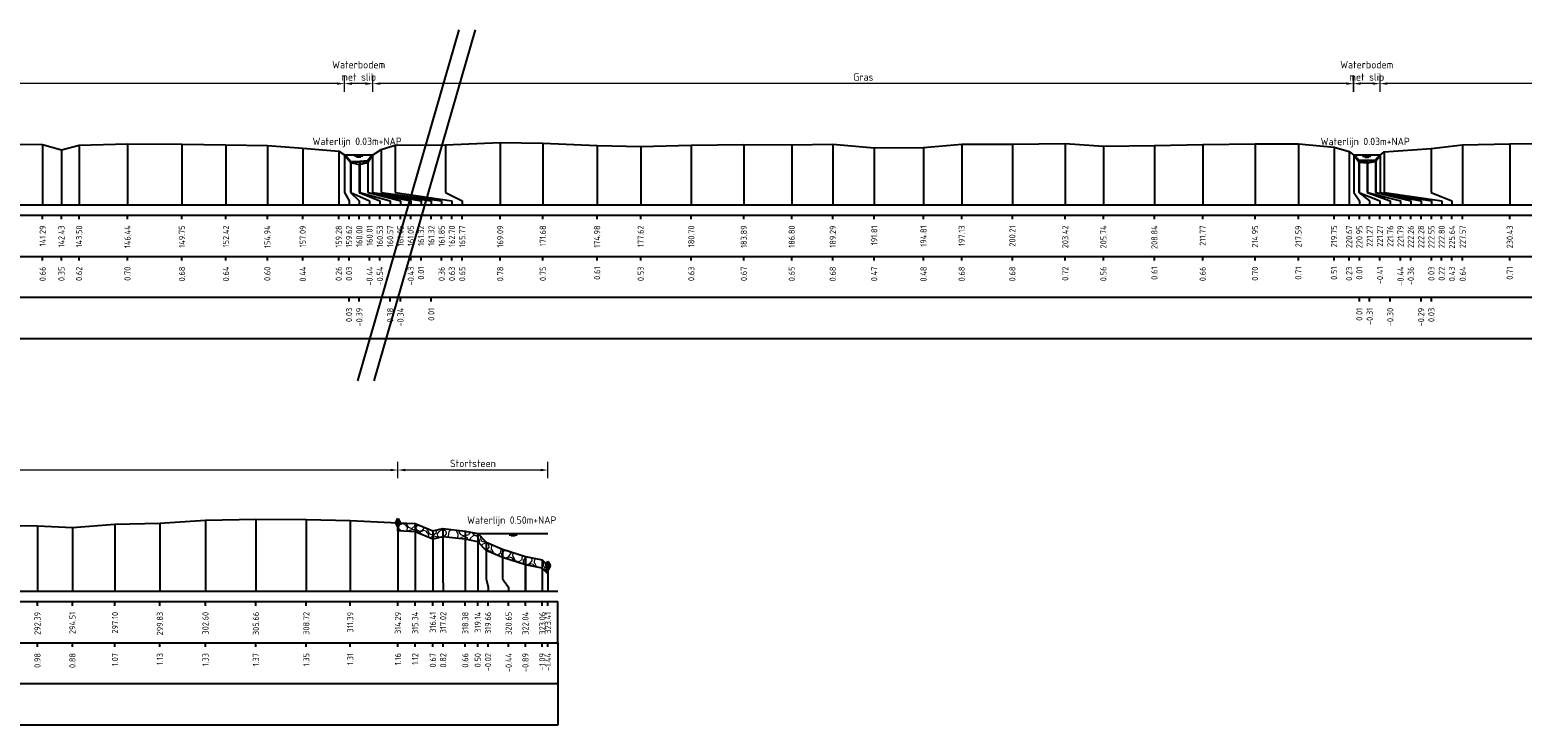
# Model space of a CAD drawing. Header units: metres. Extents: x 132725 to 140175, y 414354 to 417094.
# Tile 38 of 40: x 139991 to 140081, y 416947 to 416989. Entities that reach past the tile are written whole.
import ezdxf
from ezdxf.enums import TextEntityAlignment as Align

# ---------------------------------------------------------------- set-up
doc = ezdxf.new("R2010")
doc.units = ezdxf.units.M
doc.header["$PDMODE"] = 35
doc.header["$PDSIZE"] = 0.075
doc.layers.get('Defpoints').update_dxf_attribs({"true_color": 0x806000})
for name, color, linetype, lineweight in [('B-ME-GW-MAAIVELD-GD', 8, 'GW-MAAIVELD', 25), ('B-ME-VH-KANT ASFALT-SD', 7, 'Continuous', 25), ('B-ME-VH-VERHARDING_BESTORTING-A', 252, 'Continuous', 18), ('X-ME-AL-PROFIEL_BOVENKANT SLIB-GD', 42, 'Continuous', 35), ('X-XX-AL-DETAIL1-M', 7, 'Continuous', 18), ('X-XX-AL-GEBRUIKTE XREFS-GD', 7, 'Continuous', 35), ('X-XX-AL-NAP-T18', 7, 'Continuous', 18), ('X-XX-AL-TEKENBLAD_KADER_AFSNIJMARKERING-G', 7, 'Continuous', 25)]:
    doc.layers.add(name, color=color, linetype=linetype, lineweight=lineweight)
for name, color, linetype in [('X-ME-AL-PROFIEL_STORTSTEEN-GD', 7, 'Continuous'), ('X-ME-AL-PROFIEL_WATERLIJN-GD', 150, 'Continuous'), ('X-ME-AL-PROFIELRASTER-S', 7, 'Continuous')]:
    doc.layers.add(name, color=color, linetype=linetype)
doc.styles.add('NLCS-ISO-ANNOTATIEF-T18', font='NLCS-ISO.ttf', dxfattribs={"height": 1.8})
doc.styles.add('NLCS-ISO-ANNOTATIVE-T18', font='NLCS-ISO.ttf', dxfattribs={"height": 1.8})
doc.linetypes.add('GW-MAAIVELD', pattern='A,12,[40,NLCS.SHX,S=1,R=0,X=0,Y=-0.5],12', length=24)
doc.dimstyles.new('NLCS-ANNOTATIEF-T18-PIJL_L2_H0', dxfattribs={"dimtxt": 2.5, "dimasz": 1.8, "dimexe": 2, "dimexo": 2, "dimgap": 0.7, "dimtad": 1, "dimzin": 0, "dimdsep": 46, "dimtxsty": 'NLCS-ISO-ANNOTATIEF-T18', "dimcen": 0, "dimdle": 2, "dimclrd": 256, "dimclre": 256, "dimclrt": 10, "dimaunit": 2, "dimadec": 0, "dimazin": 0, "dimtfac": 1, "dimtdec": 3, "dimtofl": 0, "dimtmove": 0, "dimatfit": 3, "dimfxl": 2, "dimfxlon": 1, "dimtfillclr": 256, "dimtolj": 1, "dimtzin": 0, "dimlwd": -1, "dimlwe": -1, "dimarcsym": 0})

# ---------------------------------------------------------------- blocks, each defined once
blk = doc.blocks.new('SAL-PROFIELRASTER_BALK_EIND1-D')
at = {"color": 0, "linetype": 'ByBlock', "lineweight": -2}
blk.add_line((1, -12.5), (1, -2.5), dxfattribs=at)
at = {"color": 0, "linetype": 'ByBlock', "lineweight": -2, "flags": 128}
for points in [[(0, 0), (1, 0)], [(0, -2.5), (1, -2.5)], [(0, -12.5), (1, -12.5)]]:
    blk.add_lwpolyline(points, dxfattribs=at)
blk = doc.blocks.new('SAL-PROFIELRASTER_BALK_EIND2-D')
at = {"color": 0, "linetype": 'ByBlock', "lineweight": -2}
for p, q in [((1, -2.5), (1, -12.5)), ((1, -12.5), (0, -12.5))]:
    blk.add_line(p, q, dxfattribs=at)
blk = doc.blocks.new('SAL-PROFIELRASTER_BALK_DATA-D')
at = {"color": 0, "linetype": 'ByBlock', "lineweight": -2}
blk.add_lwpolyline([(0, -3.5), (0, -2.5)], dxfattribs=at)
at = {"color": 0, "linetype": 'ByBlock', "lineweight": -2, "style": 'NLCS-ISO-ANNOTATIVE-T18'}
blk.add_attdef('GETAL', text='', height=1.5, rotation=90, dxfattribs=at).set_placement((0.75, -5), align=Align.RIGHT)
blk = doc.blocks.new('SAL-PROFIELRASTER_AANHAAL-D')
at = {"color": 9, "linetype": 'ByBlock', "lineweight": -2, "flags": 128}
blk.add_lwpolyline([(0, 1), (0, 0)], dxfattribs=at)
blk = doc.blocks.new('SAL-PROFIELRASTER_AANHAAL_STAGGER-D')
at = {"color": 9, "linetype": 'ByBlock', "lineweight": -2, "flags": 128}
for points in [[(0, 0), (0, -0.25)], [(0, -0.25), (1, -0.75)], [(1, -0.75), (1, -1)]]:
    blk.add_lwpolyline(points, dxfattribs=at)
blk = doc.blocks.new('*D71')
at = {"layer": 'Defpoints', "color": 0, "transparency": 16777216}
for p in [(140013, 416962.678), (140013, 416959.477), (140022.119, 416956.877)]:
    blk.add_point(p, dxfattribs=at)
at = {"layer": 'X-XX-AL-DETAIL1-M', "transparency": 16777216}
for p, q in [((140013, 416962.178), (140013, 416963.178)), ((140022.119, 416962.178), (140022.119, 416963.178)), ((140021.669, 416962.678), (140013.45, 416962.678))]:
    blk.add_line(p, q, dxfattribs=at)
for points in [[(140013.45, 416962.753), (140013.45, 416962.603), (140013, 416962.678)], [(140021.669, 416962.753), (140021.669, 416962.603), (140022.119, 416962.678)]]:
    blk.add_solid(points, dxfattribs=at)
at = {"layer": 'X-XX-AL-DETAIL1-M', "color": 10, "transparency": 16777216, "insert": (140017.559, 416963.078), "char_height": 0.45, "attachment_point": 5, "style": 'NLCS-ISO-ANNOTATIEF-T18'}
blk.add_mtext('\\A1;Stortsteen', dxfattribs=at)
blk = doc.blocks.new('*D72')
at = {"layer": 'Defpoints', "color": 0, "transparency": 16777216}
for p in [(139945.397, 416962.678), (140013, 416959.477), (139945.397, 416958.332)]:
    blk.add_point(p, dxfattribs=at)
at = {"layer": 'X-XX-AL-DETAIL1-M', "transparency": 16777216}
for p, q in [((139945.397, 416962.178), (139945.397, 416963.178)), ((140013, 416962.178), (140013, 416963.178)), ((140012.55, 416962.678), (139945.847, 416962.678))]:
    blk.add_line(p, q, dxfattribs=at)
for points in [[(139945.847, 416962.753), (139945.847, 416962.603), (139945.397, 416962.678)], [(140012.55, 416962.753), (140012.55, 416962.603), (140013, 416962.678)]]:
    blk.add_solid(points, dxfattribs=at)
at = {"layer": 'X-XX-AL-DETAIL1-M', "color": 10, "transparency": 16777216, "insert": (139979.198, 416963.078), "char_height": 0.45, "attachment_point": 5, "style": 'NLCS-ISO-ANNOTATIEF-T18'}
blk.add_mtext('\\A1;Gras', dxfattribs=at)
blk = doc.blocks.new('SVH-KANT STORTSTEEN DWP-SOD')
at = {"flags": 128}
blk.add_lwpolyline([(-0.25, 0), (0.25, 0)], dxfattribs=at)
at = {"layer": 'X-XX-AL-GEBRUIKTE XREFS-GD', "flags": 128}
for points in [[(0, 0.5), (-0.25, 0)], [(-0.25, 0), (0, -0.5)], [(0, -0.5), (0, 0.5)], [(0, 0.5), (0.25, 0)], [(0.25, 0), (0, -0.5)]]:
    blk.add_lwpolyline(points, dxfattribs=at)
blk = doc.blocks.new('*D143')
at = {"layer": 'Defpoints', "color": 0, "transparency": 16777216}
for p in [(140009.752, 416986.137), (140009.752, 416981.81), (140011.478, 416981.81)]:
    blk.add_point(p, dxfattribs=at)
at = {"layer": 'X-XX-AL-DETAIL1-M', "transparency": 16777216}
for p, q in [((140009.752, 416985.637), (140009.752, 416986.637)), ((140011.478, 416985.637), (140011.478, 416986.637)), ((140011.028, 416986.137), (140010.202, 416986.137))]:
    blk.add_line(p, q, dxfattribs=at)
for points in [[(140010.202, 416986.212), (140010.202, 416986.062), (140009.752, 416986.137)], [(140011.028, 416986.212), (140011.028, 416986.062), (140011.478, 416986.137)]]:
    blk.add_solid(points, dxfattribs=at)
at = {"layer": 'X-XX-AL-DETAIL1-M', "color": 10, "transparency": 16777216, "insert": (140010.615, 416986.912), "char_height": 0.45, "attachment_point": 5, "style": 'NLCS-ISO-ANNOTATIEF-T18'}
blk.add_mtext('\\A1;Waterbodem\\Pmet slib', dxfattribs=at)
blk = doc.blocks.new('*D144')
at = {"layer": 'Defpoints', "color": 0, "transparency": 16777216}
for p in [(140071.056, 416986.137), (140071.056, 416981.802), (140072.677, 416981.802)]:
    blk.add_point(p, dxfattribs=at)
at = {"layer": 'X-XX-AL-DETAIL1-M', "transparency": 16777216}
for p, q in [((140071.056, 416985.637), (140071.056, 416986.637)), ((140072.677, 416985.637), (140072.677, 416986.637)), ((140072.227, 416986.137), (140071.506, 416986.137))]:
    blk.add_line(p, q, dxfattribs=at)
for points in [[(140071.506, 416986.212), (140071.506, 416986.062), (140071.056, 416986.137)], [(140072.227, 416986.212), (140072.227, 416986.062), (140072.677, 416986.137)]]:
    blk.add_solid(points, dxfattribs=at)
at = {"layer": 'X-XX-AL-DETAIL1-M', "color": 10, "transparency": 16777216, "insert": (140071.867, 416986.912), "char_height": 0.45, "attachment_point": 5, "style": 'NLCS-ISO-ANNOTATIEF-T18'}
blk.add_mtext('\\A1;Waterbodem\\Pmet slib', dxfattribs=at)
blk = doc.blocks.new('*D148')
at = {"layer": 'Defpoints', "color": 0, "transparency": 16777216}
for p in [(140072.677, 416986.137), (140072.677, 416981.791), (140092.685, 416981.791)]:
    blk.add_point(p, dxfattribs=at)
at = {"layer": 'X-XX-AL-DETAIL1-M', "transparency": 16777216}
for p, q in [((140072.677, 416985.637), (140072.677, 416986.637)), ((140092.685, 416985.637), (140092.685, 416986.637)), ((140092.235, 416986.137), (140073.127, 416986.137))]:
    blk.add_line(p, q, dxfattribs=at)
for points in [[(140073.127, 416986.212), (140073.127, 416986.062), (140072.677, 416986.137)], [(140092.235, 416986.212), (140092.235, 416986.062), (140092.685, 416986.137)]]:
    blk.add_solid(points, dxfattribs=at)
at = {"layer": 'X-XX-AL-DETAIL1-M', "color": 10, "transparency": 16777216, "insert": (140082.681, 416986.537), "char_height": 0.45, "attachment_point": 5, "style": 'NLCS-ISO-ANNOTATIEF-T18'}
blk.add_mtext('\\A1;Gras', dxfattribs=at)
blk = doc.blocks.new('*D149')
at = {"layer": 'Defpoints', "color": 0, "transparency": 16777216}
for p in [(140011.478, 416986.137), (140011.478, 416981.81), (140071.078, 416981.785)]:
    blk.add_point(p, dxfattribs=at)
at = {"layer": 'X-XX-AL-DETAIL1-M', "transparency": 16777216}
for p, q in [((140011.478, 416985.637), (140011.478, 416986.637)), ((140071.078, 416985.637), (140071.078, 416986.637)), ((140070.628, 416986.137), (140011.928, 416986.137))]:
    blk.add_line(p, q, dxfattribs=at)
for points in [[(140011.928, 416986.212), (140011.928, 416986.062), (140011.478, 416986.137)], [(140070.628, 416986.212), (140070.628, 416986.062), (140071.078, 416986.137)]]:
    blk.add_solid(points, dxfattribs=at)
at = {"layer": 'X-XX-AL-DETAIL1-M', "color": 10, "transparency": 16777216, "insert": (140041.278, 416986.537), "char_height": 0.45, "attachment_point": 5, "style": 'NLCS-ISO-ANNOTATIEF-T18'}
blk.add_mtext('\\A1;Gras', dxfattribs=at)
blk = doc.blocks.new('*D150')
at = {"layer": 'Defpoints', "color": 0, "transparency": 16777216}
for p in [(139950.217, 416986.137), (139950.217, 416981.821), (140009.752, 416981.791)]:
    blk.add_point(p, dxfattribs=at)
at = {"layer": 'X-XX-AL-DETAIL1-M', "transparency": 16777216}
for p, q in [((139950.217, 416985.637), (139950.217, 416986.637)), ((140009.752, 416985.637), (140009.752, 416986.637)), ((140009.302, 416986.137), (139950.667, 416986.137))]:
    blk.add_line(p, q, dxfattribs=at)
for points in [[(139950.667, 416986.212), (139950.667, 416986.062), (139950.217, 416986.137)], [(140009.302, 416986.212), (140009.302, 416986.062), (140009.752, 416986.137)]]:
    blk.add_solid(points, dxfattribs=at)
at = {"layer": 'X-XX-AL-DETAIL1-M', "color": 10, "transparency": 16777216, "insert": (139979.985, 416986.537), "char_height": 0.45, "attachment_point": 5, "style": 'NLCS-ISO-ANNOTATIEF-T18'}
blk.add_mtext('\\A1;Gras', dxfattribs=at)

msp = doc.modelspace()

# ---------------------------------------------------------------- hatches: boundary and pattern name
at = {"layer": 'B-ME-VH-VERHARDING_BESTORTING-A'}
h = msp.add_hatch(dxfattribs=at)
h.set_pattern_fill('AVH-BESTORTING_01', color=256, scale=0.1, pattern_type=2)
h.set_pattern_definition([(342.7421, (140006.0817, 416831.5465), (0.539798, 0.977389), [0.27272, -1.09194]), (17.25794, (140005.0389, 416831.8704), (0.5398037, 0.9773993), [0.27272, -1.65719]), (61.0888, (140005.2994, 416831.9513), (-1.303186, 0.404857), [0.22313, -0.89341]), (118.9112, (140006.1706, 416830.7643), (-0.539801, -0.977414), [0.22313, -1.35591]), (162.7421, (140005.2994, 416832.342), (-0.539798, -0.977389), [0.27272, -1.09194]), (197.25794, (140005.0389, 416832.4229), (-0.5398037, -0.9773993), [0.27272, -1.65719]), (241.0888, (140004.7785, 416832.3421), (1.303186, -0.404857), [0.22313, -0.89341]), (298.9112, (140005.2104, 416833.1241), (0.539801, 0.977414), [0.22313, -1.35591]), (342.7421, (140003.4419, 416832.9693), (-0.763385, 1.382236), [0.24341, -1.12122]), (40.85185, (140002.05494, 416829.96485), (0.5398024, 0.9773985), [0.24469, -3.61913]), (84.587, (140003.8594, 416833.0571), (-0.2235911, 2.359645), [0.29716, -3.05481]), (118.9112, (140005.1905, 416832.9467), (-1.303208, 0.404857), [0.29575, -1.28331]), (162.7421, (140003.7445, 416833.6118), (0.763385, -1.382236), [0.24484, -1.11975]), (40.85185, (140001.7066, 416830.59263), (0.5398024, 0.9773985), [0.24409, -3.61972]), (84.587, (140003.29803, 416833.2297), (-0.5398004, -0.9774069), [0.29647, -3.05553]), (298.9112, (140003.298, 416833.2297), (1.303208, -0.404857), [0.29753, -1.28153]), (26.66898, (140000.8432, 416831.13135), (-1.842996, -0.5725531), [0.18275, -4.54613]), (84.587, (140003.92906, 416833.74035), (-0.5398004, -0.9774069), [0.18319, -3.16878]), (131.76242, (140002.41956, 416836.68723), (-2.0666041, 1.7871012), [0.24466, -4.00428]), (162.742, (140000.8608, 416831.5779), (-0.539799, -0.977389), [0.19694, -1.16769]), (26.66898, (140000.5092, 416831.5542), (-1.842996, -0.5725531), [0.18297, -4.54591]), (84.587, (140003.41288, 416833.88148), (-0.5398004, -0.9774069), [0.20094, -3.15103]), (131.76242, (140002.0259, 416836.48935), (-2.0666041, 1.7871012), [0.20994, -4.039]), (342.742, (140003.5527, 416833.7249), (0.539799, 0.977389), [0.22313, -1.1415]), (50.24156, (140003.78859, 416831.80738), (0.53978968, 0.97739007), [0.21713, -6.88472]), (95.413, (140003.92744, 416831.9743), (-0.7633873, 1.3822403), [0.19056, -2.17966]), (150.93884, (140001.0795, 416835.33332), (-1.303193, 0.40485775), [0.17556, -5.17047]), (197.25794, (140003.756, 416832.24926), (1.303191, -0.4048543), [0.22316, -1.70672]), (50.24156, (140003.3949, 416832.00519), (0.53978968, 0.97739007), [0.23138, -6.87047]), (95.413, (140003.4113, 416831.83244), (-0.7633873, 1.3822403), [0.17353, -2.19669]), (150.93884, (140000.74553, 416834.9105), (-1.303193, 0.40485775), [0.18788, -5.15816]), (17.25794, (140003.5755, 416831.74116), (-1.303191, 0.4048543), [0.22313, -1.70675])])
h.paths.add_polyline_path([(140013, 416959.477), (140014.046, 416959.434), (140015.122, 416958.983), (140015.727, 416959.132), (140017.091, 416958.972), (140017.851, 416958.815), (140018.372, 416958.297), (140019.355, 416957.876), (140020.749, 416957.427), (140021.769, 416957.227), (140022.119, 416956.877), (140022.119, 416956.377), (140021.769, 416956.727), (140020.749, 416956.927), (140019.355, 416957.376), (140018.372, 416957.797), (140017.851, 416958.315), (140017.091, 416958.472), (140015.727, 416958.632), (140015.122, 416958.483), (140014.046, 416958.934), (140013, 416958.977)])

# ---------------------------------------------------------------- linework, layer by layer
msp.add_lwpolyline([(140020.749, 416955.317), (140020.749, 416957.427)])
at = {"layer": 'B-ME-GW-MAAIVELD-GD', "ltscale": 0.1}
for points in [[(139988.216, 416982.49), (139991.414, 416982.438), (139992.556, 416982.121), (139993.628, 416982.393), (139996.568, 416982.474), (139999.875, 416982.456), (140002.55, 416982.419), (140005.068, 416982.373), (140007.218, 416982.212), (140009.405, 416982.032), (140009.752, 416981.81), (140010.134, 416981.34), (140010.655, 416981.236), (140011.179, 416981.349), (140011.447, 416981.789), (140011.974, 416982.14), (140012.825, 416982.403), (140015.895, 416982.424), (140019.214, 416982.557), (140021.806, 416982.528), (140025.105, 416982.383), (140027.751, 416982.309), (140030.827, 416982.407), (140034.018, 416982.45), (140036.927, 416982.427), (140039.422, 416982.454), (140041.94, 416982.248), (140044.935, 416982.258), (140047.258, 416982.458), (140050.333, 416982.458), (140053.549, 416982.493), (140055.866, 416982.335), (140058.965, 416982.382), (140061.898, 416982.439), (140065.078, 416982.474), (140067.716, 416982.486), (140069.878, 416982.281), (140070.794, 416982.007), (140071.078, 416981.785), (140071.402, 416981.37), (140071.914, 416981.337), (140072.392, 416981.417), (140072.677, 416981.802), (140072.933, 416981.991), (140075.772, 416982.202), (140077.694, 416982.417), (140080.559, 416982.49), (140083.306, 416982.495)], [(139988.436, 416959.308), (139991.099, 416959.297), (139993.223, 416959.198), (139995.809, 416959.39), (139998.537, 416959.448), (140001.308, 416959.642), (140004.371, 416959.687), (140007.432, 416959.669), (140010.101, 416959.624), (140013, 416959.477), (140014.046, 416959.434), (140015.122, 416958.983), (140015.727, 416959.132), (140017.091, 416958.972), (140017.851, 416958.815), (140018.372, 416958.297), (140019.355, 416957.876), (140020.749, 416957.427), (140021.769, 416957.227), (140022.119, 416956.877)]]:
    msp.add_lwpolyline(points, dxfattribs=at)
at = {"layer": 'X-ME-AL-PROFIEL_BOVENKANT SLIB-GD'}
for points in [[(140009.752, 416981.81), (140010.124, 416981.387), (140010.696, 416981.4), (140011.178, 416981.441), (140011.447, 416981.789)], [(140071.078, 416981.785), (140071.393, 416981.462), (140071.886, 416981.479), (140072.411, 416981.484), (140072.677, 416981.802)]]:
    msp.add_lwpolyline(points, dxfattribs=at)
at = {"layer": 'X-ME-AL-PROFIEL_STORTSTEEN-GD'}
msp.add_lwpolyline([(140013, 416959.477), (140014.046, 416959.434), (140015.122, 416958.983), (140015.727, 416959.132), (140017.091, 416958.972), (140017.851, 416958.815), (140018.372, 416958.297), (140019.355, 416957.876), (140020.749, 416957.427), (140021.769, 416957.227), (140022.119, 416956.877), (140022.119, 416956.377), (140021.769, 416956.727), (140020.749, 416956.927), (140019.355, 416957.376), (140018.372, 416957.797), (140017.851, 416958.315), (140017.091, 416958.472), (140015.727, 416958.632), (140015.122, 416958.483), (140014.046, 416958.934), (140013, 416958.977)], close=True, dxfattribs=at)
at = {"layer": 'X-ME-AL-PROFIEL_WATERLIJN-GD'}
for points in [[(140009.752, 416981.81), (140011.478, 416981.81)], [(140010.365, 416981.748), (140010.865, 416981.748)], [(140010.49, 416981.689), (140010.74, 416981.689)], [(140072.677, 416981.802), (140071.056, 416981.802)], [(140071.617, 416981.74), (140072.117, 416981.74)], [(140071.742, 416981.681), (140071.992, 416981.681)], [(140017.851, 416958.815), (140022.119, 416958.815)], [(140019.754, 416958.753), (140020.254, 416958.753)], [(140019.879, 416958.694), (140020.129, 416958.694)]]:
    msp.add_lwpolyline(points, dxfattribs=at)
at = {"layer": 'X-XX-AL-TEKENBLAD_KADER_AFSNIJMARKERING-G'}
for points in [[(140016.706, 416989.399), (140010.552, 416968.102)], [(140017.688, 416989.399), (140011.534, 416968.102)]]:
    msp.add_lwpolyline(points, dxfattribs=at)

# ---------------------------------------------------------------- block references
at = {"layer": 'B-ME-VH-KANT ASFALT-SD', "xscale": 0.5, "yscale": 0.5, "zscale": 0.5}
for p in [(140013, 416959.477), (140022.119, 416956.877)]:
    msp.add_blockref('SVH-KANT STORTSTEEN DWP-SOD', p, dxfattribs=at)
at = {"layer": 'X-ME-AL-PROFIELRASTER-S'}
for p, yscale in [((139991.414, 416978.776), 3.662), ((139992.556, 416978.776), 3.345), ((139993.628, 416978.776), 3.617), ((139996.568, 416978.776), 3.698), ((139999.875, 416978.776), 3.68), ((140002.55, 416978.776), 3.643), ((140005.068, 416978.776), 3.597), ((140007.218, 416978.776), 3.436), ((140009.405, 416978.776), 3.256), ((140011.974, 416979.776), 2.364), ((140012.825, 416979.776), 2.627), ((140015.895, 416979.776), 2.648), ((140019.214, 416978.776), 3.781), ((140021.806, 416978.776), 3.752), ((140025.105, 416978.776), 3.607), ((140027.751, 416978.776), 3.533), ((140030.827, 416978.776), 3.631), ((140034.018, 416978.776), 3.674), ((140036.927, 416978.776), 3.651), ((140039.422, 416978.776), 3.678), ((140041.94, 416978.776), 3.472), ((140044.935, 416978.776), 3.482), ((140047.258, 416978.776), 3.682), ((140050.333, 416978.776), 3.682), ((140053.549, 416978.776), 3.717), ((140055.866, 416978.776), 3.559), ((140058.965, 416978.776), 3.606), ((140061.898, 416978.776), 3.663), ((140065.078, 416978.776), 3.698), ((140067.716, 416978.776), 3.71), ((140069.878, 416978.776), 3.505), ((140070.794, 416978.776), 3.231), ((140072.933, 416979.776), 2.215), ((140075.772, 416979.776), 2.426), ((140077.694, 416978.776), 3.641), ((140080.559, 416978.776), 3.714), ((140009.752, 416979.776), 2.034), ((140009.752, 416979.776), 2.034), ((140009.752, 416979.776), 2.034), ((140009.752, 416979.776), 2.034), ((140010.124, 416979.776), 1.611), ((140010.134, 416979.776), 1.564), ((140010.655, 416979.776), 1.46), ((140010.696, 416979.776), 1.624), ((140011.178, 416979.776), 1.665), ((140011.179, 416979.776), 1.573), ((140011.447, 416979.776), 2.013), ((140011.447, 416979.776), 2.013), ((140011.447, 416979.776), 2.013), ((140011.447, 416979.776), 2.013), ((140071.078, 416979.776), 2.009), ((140071.078, 416979.776), 2.009), ((140071.078, 416979.776), 2.009), ((140071.078, 416979.776), 2.009), ((140071.393, 416979.776), 1.686), ((140071.402, 416979.776), 1.594), ((140071.886, 416979.776), 1.703), ((140071.914, 416979.776), 1.561), ((140072.392, 416979.776), 1.641), ((140072.411, 416979.776), 1.708), ((140072.677, 416979.776), 2.026), ((140072.677, 416979.776), 2.026), ((140072.677, 416979.776), 2.026), ((140072.677, 416979.776), 2.026), ((139991.099, 416955.317), 3.98), ((139995.809, 416955.317), 4.073), ((139998.537, 416955.317), 4.131), ((140001.308, 416955.317), 4.325), ((140004.371, 416955.317), 4.37), ((140007.432, 416955.317), 4.352), ((140010.101, 416955.317), 4.307), ((140013, 416955.317), 4.16), ((140014.046, 416955.317), 4.117), ((139993.223, 416955.317), 3.881), ((140015.122, 416955.317), 3.666), ((140015.727, 416956.317), 2.815), ((140017.091, 416955.317), 3.655), ((140017.851, 416955.317), 3.498), ((140017.851, 416955.317), 3.498), ((140018.372, 416956.317), 1.98), ((140019.355, 416956.317), 1.559)]:
    msp.add_blockref('SAL-PROFIELRASTER_AANHAAL-D', p, dxfattribs=dict(at, yscale=yscale))
for p, xscale, zscale in [((140009.752, 416979.776), 0.277899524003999, 0.277899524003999), ((140009.752, 416979.776), 0.277899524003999, 0.277899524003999), ((140009.752, 416979.776), 0.277899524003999, 0.277899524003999), ((140009.752, 416979.776), 0.277899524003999, 0.277899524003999), ((140010.124, 416979.776), 0.5311090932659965, 0.5311090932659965), ((140010.134, 416979.776), 1.14591468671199, 1.14591468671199), ((140010.655, 416979.776), 1.250414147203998, 1.250414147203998), ((140010.696, 416979.776), 1.834418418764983, 1.834418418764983), ((140011.178, 416979.776), 1.977040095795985, 1.977040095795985), ((140011.179, 416979.776), 2.601158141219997, 2.601158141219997), ((140011.447, 416979.776), 2.958201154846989, 2.958201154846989), ((140011.447, 416979.776), 3.583201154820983, 3.583201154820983), ((140011.447, 416979.776), 3.583201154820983, 3.583201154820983), ((140011.447, 416979.776), 3.583201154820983, 3.583201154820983), ((140011.974, 416979.776), 3.680696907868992, 3.680696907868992), ((140012.825, 416979.776), 3.45497849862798, 3.45497849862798), ((140015.895, 416979.776), 1.00984873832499, 1.00984873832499), ((140071.078, 416979.776), 0.3409960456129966, 0.3409960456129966), ((140071.078, 416979.776), 0.3409960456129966, 0.3409960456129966), ((140071.078, 416979.776), 0.3409960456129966, 0.3409960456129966), ((140071.078, 416979.776), 0.3409960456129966, 0.3409960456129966), ((140071.393, 416979.776), 0.650967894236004, 0.650967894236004), ((140071.402, 416979.776), 1.266800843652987, 1.266800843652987), ((140071.886, 416979.776), 1.408343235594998, 1.408343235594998), ((140071.914, 416979.776), 2.005239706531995, 2.005239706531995), ((140072.392, 416979.776), 2.152462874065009, 2.152462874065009), ((140072.411, 416979.776), 2.758220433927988, 2.758220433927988), ((140072.677, 416979.776), 3.116913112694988, 3.116913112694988), ((140072.677, 416979.776), 3.116913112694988, 3.116913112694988), ((140072.677, 416979.776), 3.116913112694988, 3.116913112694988), ((140072.677, 416979.776), 3.116913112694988, 3.116913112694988), ((140072.933, 416979.776), 3.486277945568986, 3.486277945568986), ((140075.772, 416979.776), 1.271953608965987, 1.271953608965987), ((140015.727, 416956.317), 0.01981021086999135, 0.01981021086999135), ((140018.372, 416956.317), 0.1041008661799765, 0.1041008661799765), ((140019.355, 416956.317), 0.3709573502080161, 0.3709573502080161)]:
    msp.add_blockref('SAL-PROFIELRASTER_AANHAAL_STAGGER-D', p, dxfattribs=dict(at, xscale=xscale, zscale=zscale))
for name, p, xscale, yscale, zscale in [('SAL-PROFIELRASTER_BALK_EIND1-D', (139850.128, 416978.776), 324, 0.25, 321.2711331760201), ('SAL-PROFIELRASTER_BALK_EIND2-D', (139850.128, 416976.276), 324, 0.25, 321.2711331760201), ('SAL-PROFIELRASTER_BALK_EIND2-D', (139850.128, 416973.776), 324, 0.25, 321.2711331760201), ('SAL-PROFIELRASTER_AANHAAL-D', (140020.749, 416955.317), 0.5772913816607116, 2.109999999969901, 0.5772913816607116), ('SAL-PROFIELRASTER_AANHAAL-D', (140021.769, 416955.317), 0.5225718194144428, 1.909999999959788, 0.5225718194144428), ('SAL-PROFIELRASTER_AANHAAL-D', (140022.119, 416955.317), 0.4268125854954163, 1.559999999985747, 0.4268125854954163), ('SAL-PROFIELRASTER_BALK_EIND1-D', (139698.709, 416955.317), 324, 0.25, 321.2711331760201), ('SAL-PROFIELRASTER_BALK_EIND2-D', (139698.709, 416952.817), 324, 0.25, 321.2711331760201), ('SAL-PROFIELRASTER_BALK_EIND2-D', (139698.709, 416950.317), 324, 0.25, 321.2711331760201)]:
    msp.add_blockref(name, p, dxfattribs=dict(at, xscale=xscale, yscale=yscale, zscale=zscale))
at = {"layer": 'X-ME-AL-PROFIELRASTER-S', "xscale": 0.25, "yscale": 0.25, "zscale": 0.25}
for p, values in [((139991.414, 416978.776), {'GETAL': '141.29'}), ((139992.556, 416978.776), {'GETAL': '142.43'}), ((139993.628, 416978.776), {'GETAL': '143.50'}), ((139996.568, 416978.776), {'GETAL': '146.44'}), ((139999.875, 416978.776), {'GETAL': '149.75'}), ((140002.55, 416978.776), {'GETAL': '152.42'}), ((140005.068, 416978.776), {'GETAL': '154.94'}), ((140007.218, 416978.776), {'GETAL': '157.09'}), ((140009.405, 416978.776), {'GETAL': '159.28'}), ((140010.03, 416978.776), {'GETAL': '159.62'}), ((140010.03, 416978.776), {'GETAL': '159.62'}), ((140010.03, 416978.776), {'GETAL': '159.62'}), ((140010.03, 416978.776), {'GETAL': '159.62'}), ((140010.655, 416978.776), {'GETAL': '160.00'}), ((140011.28, 416978.776), {'GETAL': '160.01'}), ((140011.905, 416978.776), {'GETAL': '160.53'}), ((140012.53, 416978.776), {'GETAL': '160.57'}), ((140013.155, 416978.776), {'GETAL': '161.05'}), ((140013.78, 416978.776), {'GETAL': '161.05'}), ((140014.405, 416978.776), {'GETAL': '161.32'}), ((140015.03, 416978.776), {'GETAL': '161.32'}), ((140015.03, 416978.776), {'GETAL': '161.32'}), ((140015.03, 416978.776), {'GETAL': '161.32'}), ((140015.655, 416978.776), {'GETAL': '161.85'}), ((140016.28, 416978.776), {'GETAL': '162.70'}), ((140016.905, 416978.776), {'GETAL': '165.77'}), ((140019.214, 416978.776), {'GETAL': '169.09'}), ((140021.806, 416978.776), {'GETAL': '171.68'}), ((140025.105, 416978.776), {'GETAL': '174.98'}), ((140027.751, 416978.776), {'GETAL': '177.62'}), ((140030.827, 416978.776), {'GETAL': '180.70'}), ((140034.018, 416978.776), {'GETAL': '183.89'}), ((140036.927, 416978.776), {'GETAL': '186.80'}), ((140039.422, 416978.776), {'GETAL': '189.29'}), ((140041.94, 416978.776), {'GETAL': '191.81'}), ((140044.935, 416978.776), {'GETAL': '194.81'}), ((140047.258, 416978.776), {'GETAL': '197.13'}), ((140050.333, 416978.776), {'GETAL': '200.21'}), ((140053.549, 416978.776), {'GETAL': '203.42'}), ((140055.866, 416978.776), {'GETAL': '205.74'}), ((140058.965, 416978.776), {'GETAL': '208.84'}), ((140061.898, 416978.776), {'GETAL': '211.77'}), ((140065.078, 416978.776), {'GETAL': '214.95'}), ((140067.716, 416978.776), {'GETAL': '217.59'}), ((140069.878, 416978.776), {'GETAL': '219.75'}), ((140070.794, 416978.776), {'GETAL': '220.67'}), ((140071.419, 416978.776), {'GETAL': '220.95'}), ((140071.419, 416978.776), {'GETAL': '220.95'}), ((140071.419, 416978.776), {'GETAL': '220.95'}), ((140071.419, 416978.776), {'GETAL': '220.95'}), ((140072.044, 416978.776), {'GETAL': '221.27'}), ((140072.669, 416978.776), {'GETAL': '221.27'}), ((140073.294, 416978.776), {'GETAL': '221.76'}), ((140073.919, 416978.776), {'GETAL': '221.79'}), ((140074.544, 416978.776), {'GETAL': '222.26'}), ((140075.169, 416978.776), {'GETAL': '222.28'}), ((140075.794, 416978.776), {'GETAL': '222.55'}), ((140075.794, 416978.776), {'GETAL': '222.55'}), ((140075.794, 416978.776), {'GETAL': '222.55'}), ((140075.794, 416978.776), {'GETAL': '222.55'}), ((140076.419, 416978.776), {'GETAL': '222.80'}), ((140077.044, 416978.776), {'GETAL': '225.64'}), ((140077.694, 416978.776), {'GETAL': '227.57'}), ((140080.559, 416978.776), {'GETAL': '230.43'}), ((139991.414, 416976.276), {'GETAL': '0.66'}), ((139992.556, 416976.276), {'GETAL': '0.35'}), ((139993.628, 416976.276), {'GETAL': '0.62'}), ((139996.568, 416976.276), {'GETAL': '0.70'}), ((139999.875, 416976.276), {'GETAL': '0.68'}), ((140002.55, 416976.276), {'GETAL': '0.64'}), ((140005.068, 416976.276), {'GETAL': '0.60'}), ((140007.218, 416976.276), {'GETAL': '0.44'}), ((140009.405, 416976.276), {'GETAL': '0.26'}), ((140010.03, 416976.276), {'GETAL': '0.03'}), ((140011.28, 416976.276), {'GETAL': '-0.44'}), ((140011.905, 416976.276), {'GETAL': '-0.54'}), ((140013.78, 416976.276), {'GETAL': '-0.43'}), ((140014.405, 416976.276), {'GETAL': '0.01'}), ((140015.655, 416976.276), {'GETAL': '0.36'}), ((140016.28, 416976.276), {'GETAL': '0.63'}), ((140016.905, 416976.276), {'GETAL': '0.65'}), ((140019.214, 416976.276), {'GETAL': '0.78'}), ((140021.806, 416976.276), {'GETAL': '0.75'}), ((140025.105, 416976.276), {'GETAL': '0.61'}), ((140027.751, 416976.276), {'GETAL': '0.53'}), ((140030.827, 416976.276), {'GETAL': '0.63'}), ((140034.018, 416976.276), {'GETAL': '0.67'}), ((140036.927, 416976.276), {'GETAL': '0.65'}), ((140039.422, 416976.276), {'GETAL': '0.68'}), ((140041.94, 416976.276), {'GETAL': '0.47'}), ((140044.935, 416976.276), {'GETAL': '0.48'}), ((140047.258, 416976.276), {'GETAL': '0.68'}), ((140050.333, 416976.276), {'GETAL': '0.68'}), ((140053.549, 416976.276), {'GETAL': '0.72'}), ((140055.866, 416976.276), {'GETAL': '0.56'}), ((140058.965, 416976.276), {'GETAL': '0.61'}), ((140061.898, 416976.276), {'GETAL': '0.66'}), ((140065.078, 416976.276), {'GETAL': '0.70'}), ((140067.716, 416976.276), {'GETAL': '0.71'}), ((140069.878, 416976.276), {'GETAL': '0.51'}), ((140070.794, 416976.276), {'GETAL': '0.23'}), ((140071.419, 416976.276), {'GETAL': '0.01'}), ((140072.669, 416976.276), {'GETAL': '-0.41'}), ((140073.919, 416976.276), {'GETAL': '-0.44'}), ((140074.544, 416976.276), {'GETAL': '-0.36'}), ((140075.794, 416976.276), {'GETAL': '0.03'}), ((140076.419, 416976.276), {'GETAL': '0.22'}), ((140077.044, 416976.276), {'GETAL': '0.43'}), ((140077.694, 416976.276), {'GETAL': '0.64'}), ((140080.559, 416976.276), {'GETAL': '0.71'}), ((140010.03, 416973.776), {'GETAL': '0.03'}), ((140010.655, 416973.776), {'GETAL': '-0.39'}), ((140012.53, 416973.776), {'GETAL': '-0.38'}), ((140013.155, 416973.776), {'GETAL': '-0.34'}), ((140015.03, 416973.776), {'GETAL': '0.01'}), ((140071.419, 416973.776), {'GETAL': '0.01'}), ((140072.044, 416973.776), {'GETAL': '-0.31'}), ((140073.294, 416973.776), {'GETAL': '-0.30'}), ((140075.169, 416973.776), {'GETAL': '-0.29'}), ((140075.794, 416973.776), {'GETAL': '0.03'}), ((139991.099, 416955.317), {'GETAL': '292.39'}), ((139993.223, 416955.317), {'GETAL': '294.51'}), ((139995.809, 416955.317), {'GETAL': '297.10'}), ((139998.537, 416955.317), {'GETAL': '299.83'}), ((140001.308, 416955.317), {'GETAL': '302.60'}), ((140004.371, 416955.317), {'GETAL': '305.66'}), ((140007.432, 416955.317), {'GETAL': '308.72'}), ((140010.101, 416955.317), {'GETAL': '311.39'}), ((140013, 416955.317), {'GETAL': '314.29'}), ((140014.046, 416955.317), {'GETAL': '315.34'}), ((140015.122, 416955.317), {'GETAL': '316.41'}), ((140015.747, 416955.317), {'GETAL': '317.02'}), ((140017.091, 416955.317), {'GETAL': '318.38'}), ((140017.851, 416955.317), {'GETAL': '319.14'}), ((140017.851, 416955.317), {'GETAL': '319.14'}), ((140018.476, 416955.317), {'GETAL': '319.66'}), ((140019.726, 416955.317), {'GETAL': '320.65'}), ((140020.749, 416955.317), {'GETAL': '322.04'}), ((140021.769, 416955.317), {'GETAL': '323.06'}), ((140022.119, 416955.317), {'GETAL': '323.41'}), ((139991.099, 416952.817), {'GETAL': '0.98'}), ((139993.223, 416952.817), {'GETAL': '0.88'}), ((139995.809, 416952.817), {'GETAL': '1.07'}), ((139998.537, 416952.817), {'GETAL': '1.13'}), ((140001.308, 416952.817), {'GETAL': '1.33'}), ((140004.371, 416952.817), {'GETAL': '1.37'}), ((140007.432, 416952.817), {'GETAL': '1.35'}), ((140010.101, 416952.817), {'GETAL': '1.31'}), ((140013, 416952.817), {'GETAL': '1.16'}), ((140014.046, 416952.817), {'GETAL': '1.12'}), ((140015.122, 416952.817), {'GETAL': '0.67'}), ((140015.747, 416952.817), {'GETAL': '0.82'}), ((140017.091, 416952.817), {'GETAL': '0.66'}), ((140017.851, 416952.817), {'GETAL': '0.50'}), ((140018.476, 416952.817), {'GETAL': '-0.02'}), ((140019.726, 416952.817), {'GETAL': '-0.44'}), ((140020.749, 416952.817), {'GETAL': '-0.89'}), ((140021.769, 416952.817), {'GETAL': '-1.09'}), ((140022.119, 416952.817), {'GETAL': '-1.44'})]:
    msp.add_blockref('SAL-PROFIELRASTER_BALK_DATA-D', p, dxfattribs=at).add_auto_attribs(values)

# ---------------------------------------------------------------- texts
at = {"layer": 'X-XX-AL-NAP-T18', "color": 10, "char_height": 0.45, "width": 15.43377, "attachment_point": 7, "style": 'NLCS-ISO-ANNOTATIEF-T18'}
for s, insert in [('Waterlijn 0.03m+NAP', (140007.815, 416982.271)), ('Waterlijn 0.03m+NAP', (140069.067, 416982.263)), ('Waterlijn 0.50m+NAP', (140017.204, 416959.277))]:
    msp.add_mtext(s, dxfattribs=dict(at, insert=insert))

# ---------------------------------------------------------------- dimensions: what is measured, and where the dimension line sits
at = {"layer": 'X-XX-AL-DETAIL1-M'}
for base, p1, p2, text, picture, middle in [((140009.752, 416986.137), (140011.478, 416981.81), (140009.752, 416981.81), 'Waterbodem\\Pmet slib', '*D143', (140010.615, 416986.137)), ((140071.056, 416986.137), (140072.677, 416981.802), (140071.056, 416981.802), 'Waterbodem\\Pmet slib', '*D144', (140071.867, 416986.137)), ((139950.217, 416986.137), (140009.752, 416981.791), (139950.217, 416981.821), 'Gras', '*D150', (139979.985, 416986.137)), ((140011.478, 416986.137), (140071.078, 416981.785), (140011.478, 416981.81), 'Gras', '*D149', (140041.278, 416986.137)), ((140072.677, 416986.137), (140092.685, 416981.791), (140072.677, 416981.791), 'Gras', '*D148', (140082.681, 416986.137)), ((139945.397, 416962.678), (140013, 416959.477), (139945.397, 416958.332), 'Gras', '*D72', (139979.198, 416962.678)), ((140013, 416962.678), (140022.119, 416956.877), (140013, 416959.477), 'Stortsteen', '*D71', (140017.559, 416962.678))]:
    dim = msp.add_linear_dim(base=base, p1=p1, p2=p2, text=text, dimstyle='NLCS-ANNOTATIEF-T18-PIJL_L2_H0', dxfattribs=at)
    dim.commit()
    dim.dimension.update_dxf_attribs({"geometry": picture, "text_midpoint": middle, "dimtype": 160})

doc.saveas('drawing.dxf')
